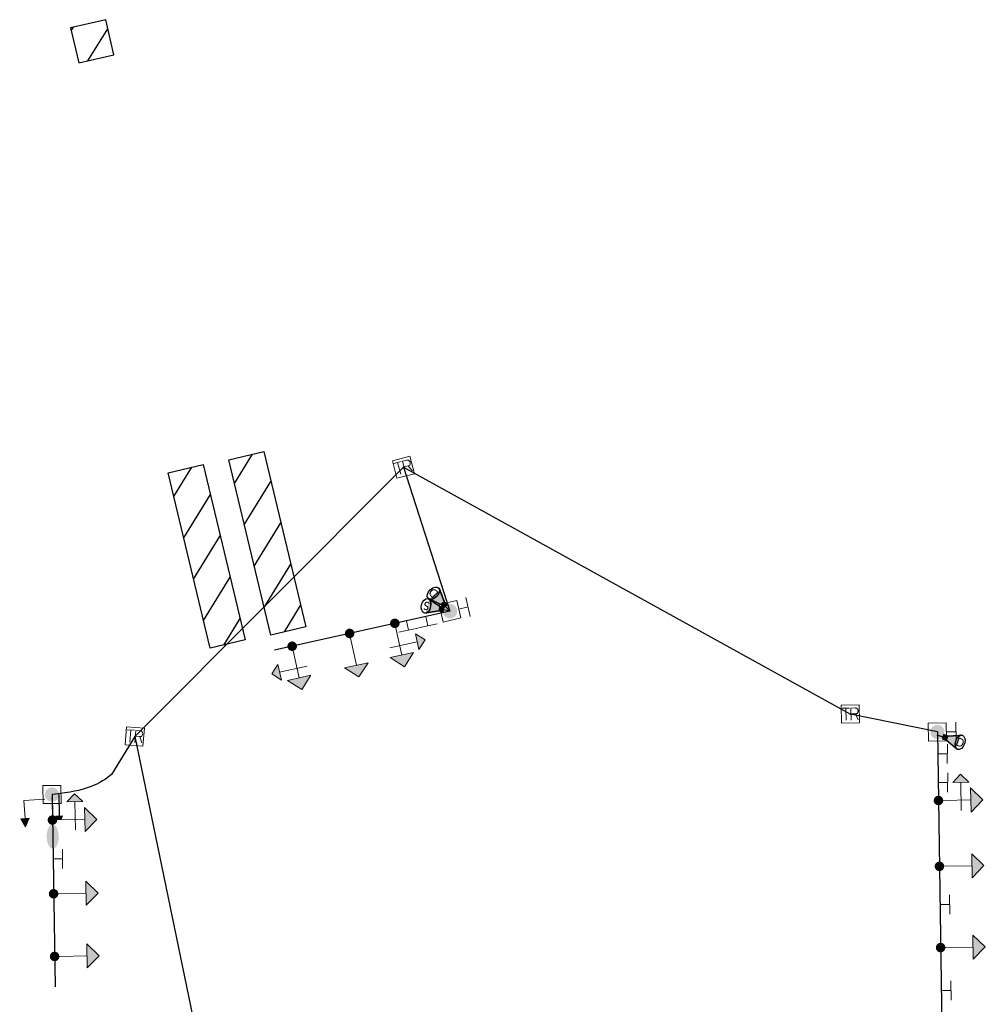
# Model space of a CAD drawing. Header units: feet. Extents: x 2477584 to 2484896, y 499879 to 500376.
# Tile 2 of 11: x 2477687 to 2477848, y 500078 to 500241. Entities that reach past the tile are written whole.
import ezdxf
from ezdxf.enums import TextEntityAlignment as Align

# ---------------------------------------------------------------- set-up
doc = ezdxf.new("R2010")
doc.units = ezdxf.units.FT
doc.header["$MEASUREMENT"] = 0
for name, color, linetype in [('LT_P_Luminaires', 2, 'Continuous'), ('SG_P_Conduit', 7, 'Continuous'), ('SG_P_Detection', 24, 'Continuous'), ('SG_P_Heads', 2, 'Continuous'), ('SG_P_Mast_Arm', 7, 'Continuous'), ('SG_P_Poles', 7, 'Continuous'), ('SG_P_PullBox', 7, 'Continuous'), ('SN_P_Signs', 120, 'Continuous')]:
    doc.layers.add(name, color=color, linetype=linetype)
doc.layers.add('SG_P_Heads (Construction)', color=2, linetype='Continuous', lineweight=13)
doc.layers.add('SG_P_PullBox (Construction)', color=7, linetype='Continuous', lineweight=13)
doc.styles.add('Style-Calibri', font='calibri.ttf')

# ---------------------------------------------------------------- blocks, each defined once
blk = doc.blocks.new('SHP')
at = {"layer": 'SG_P_Heads', "linetype": 'Continuous', "lineweight": 0}
h = blk.add_hatch(color=34, dxfattribs=at)
edge = h.paths.add_edge_path()
edge.add_arc((0, 0), 0.04, 0, 360)
at = {"layer": 'SG_P_Heads', "color": 34, "linetype": 'Continuous', "lineweight": 13}
blk.add_line((0.04, 0), (0.27, 0), dxfattribs=at)
at = {"layer": 'SG_P_Heads', "color": 30, "linetype": 'Continuous', "lineweight": 0, "flags": 128}
blk.add_lwpolyline([(0.2698, 0.0999), (0.3698, -0.0001), (0.2698, -0.1001)], close=True, dxfattribs=at)
at = {"layer": 'SG_P_Heads', "color": 30, "linetype": 'Continuous', "lineweight": 0, "extrusion": (0, 0, -1)}
blk.add_solid([(-0.2698, 0.0999), (-0.3698, -0.0001), (-0.2698, -0.1001)], dxfattribs=at)
blk = doc.blocks.new('SPOLEP_1')
at = {"layer": 'SG_P_Poles', "linetype": 'Continuous', "lineweight": 0}
h = blk.add_hatch(color=7, dxfattribs=at)
edge = h.paths.add_edge_path()
edge.add_arc((0, 0), 0.06, 0, 360)
at = {"layer": 'SG_P_Poles', "color": 7, "linetype": 'Continuous', "lineweight": 13, "flags": 128}
blk.add_lwpolyline([(-0.075, -0.075), (0.075, -0.075), (0.075, 0.075), (-0.075, 0.075)], close=True, dxfattribs=at)
blk = doc.blocks.new('SH5P_1')
at = {"layer": 'SG_P_Heads', "linetype": 'Continuous', "lineweight": 0, "extrusion": (0, 0, -1)}
h = blk.add_hatch(color=34, dxfattribs=at)
edge = h.paths.add_edge_path()
edge.add_arc((0, 0), 0.04, 0, 360)
at = {"layer": 'SG_P_Heads', "color": 34, "linetype": 'Continuous', "lineweight": 13}
for p, q in [((0.1892, 0.0858), (0.1892, -0.1492)), ((0.04, 0), (0.27, 0))]:
    blk.add_line(p, q, dxfattribs=at)
at = {"layer": 'SG_P_Heads', "color": 30, "linetype": 'Continuous', "lineweight": 0, "extrusion": (0, 0, -1), "flags": 128}
for points in [[(-0.2695, 0.1003), (-0.3695, 0.0003), (-0.2695, -0.0997)], [(-0.2548, -0.1488), (-0.1882, -0.2155), (-0.1215, -0.1488)]]:
    blk.add_lwpolyline(points, close=True, dxfattribs=at)
at = {"layer": 'SG_P_Heads', "color": 30, "linetype": 'Continuous', "lineweight": 0, "extrusion": (0, 0, -1)}
for points in [[(-0.2695, 0.1003), (-0.3695, 0.0003), (-0.2695, -0.0997)], [(-0.2548, -0.1488), (-0.1882, -0.2155), (-0.1215, -0.1488)]]:
    blk.add_solid(points, dxfattribs=at)
blk = doc.blocks.new('PED1P')
at = {"layer": 'SG_P_Heads', "color": 34, "linetype": 'Continuous', "lineweight": 13, "extrusion": (0, 0, -1), "flags": 128}
blk.add_lwpolyline([(-0.06, 0), (-0.235, 0), (-0.235, -0.15)], dxfattribs=at)
at = {"layer": 'SG_P_Heads', "color": 34, "linetype": 'Continuous', "lineweight": 0, "extrusion": (0, 0, -1), "flags": 128}
blk.add_lwpolyline([(-0.27, -0.15), (-0.2, -0.15), (-0.235, -0.22)], close=True, dxfattribs=at)
at = {"layer": 'SG_P_Heads', "color": 34, "linetype": 'Continuous', "lineweight": 0, "extrusion": (0, 0, -1)}
blk.add_solid([(-0.27, -0.15), (-0.2, -0.15), (-0.235, -0.22)], dxfattribs=at)
at = {"layer": 'SG_P_Heads (Construction)', "color": 46, "linetype": 'Continuous', "lineweight": 30}
blk.add_point((0, 0), dxfattribs=at)
blk = doc.blocks.new('SIGPBP')
at = {"layer": 'SG_P_PullBox', "color": 7, "linetype": 'Continuous', "lineweight": 13, "flags": 128}
blk.add_lwpolyline([(-0.075, 0.075), (0.075, 0.075), (0.075, -0.075), (-0.075, -0.075)], close=True, dxfattribs=at)
for points in [[(-0.0678, 0.05), (-0.0056, 0.05)], [(-0.0363, 0.05), (-0.0363, -0.05)], [(0.0056, -0.05), (0.0056, 0.05), (0.0434, 0.05), (0.0473, 0.0492), (0.0528, 0.0476), (0.0552, 0.0461), (0.0576, 0.0445), (0.0607, 0.0405), (0.0631, 0.0366), (0.0646, 0.0303), (0.0646, 0.0209), (0.0639, 0.0177), (0.0623, 0.013), (0.0591, 0.0075), (0.056, 0.0051), (0.0536, 0.0035), (0.052, 0.0027), (0.0497, 0.002), (0.0426, 0.0012), (0.0056, 0.0012)], [(0.0426, 0.0012), (0.0646, -0.05)]]:
    blk.add_lwpolyline(points, dxfattribs=at)
at = {"layer": 'SG_P_PullBox (Construction)', "color": 7, "linetype": 'Continuous', "lineweight": 30}
blk.add_point((0, 0), dxfattribs=at)
blk = doc.blocks.new('PEDPBP_1')
at = {"layer": 'SG_P_Detection', "linetype": 'Continuous', "lineweight": 0}
blk.add_hatch(color=34, dxfattribs=at).paths.add_polyline_path([(0.18, 0.028), (0.18, -0.028, 0.999997)])
at = {"layer": 'SG_P_Detection', "color": 34, "linetype": 'Continuous', "lineweight": 30}
blk.add_line((0, 0), (0.18, 0), dxfattribs=at)
at = {"layer": 'SG_P_Detection', "color": 34, "linetype": 'Continuous', "lineweight": 0, "flags": 128}
blk.add_lwpolyline([(0.18, 0.028), (0.18, -0.028, 0.999997)], format="xyb", close=True, dxfattribs=at)
blk = doc.blocks.new('SG_DET_DZ_RADARP')
at = {"layer": 'SG_P_Detection'}
blk.add_hatch(color=256, dxfattribs=at).paths.add_polyline_path([(0.037, -0.038), (-0.038, -0.038), (-0.038, 0.037), (0.037, 0.037)])
h = blk.add_hatch(color=256, dxfattribs=at)
edge = h.paths.add_edge_path()
edge.add_line((0.243, 0.12), (0.037, 0.037))
edge.add_line((0.037, 0.037), (0.037, -0.038))
edge.add_line((0.037, -0.038), (0.243, -0.12))
edge.add_ellipse((0.262, 0), major_axis=(0, -0.124), ratio=0.621318, start_angle=194.0157, end_angle=345.9652, ccw=False)
for p, q in [((-0.144, 0), (-0.038, 0)), ((0.037, 0.037), (0.243, 0.12)), ((0.037, -0.038), (0.243, -0.12))]:
    blk.add_line(p, q, dxfattribs=at)
at = {"layer": 'SG_P_Detection', "flags": 128}
for points in [[(-0.038, 0.037), (-0.038, -0.038), (0.037, -0.038), (0.037, 0.037)], [(0.037, 0.037), (-0.038, 0.037), (-0.038, -0.038), (0.037, -0.038)]]:
    blk.add_lwpolyline(points, close=True, dxfattribs=at)
at = {"layer": 'SG_P_Detection'}
blk.add_ellipse((0.262, 0), major_axis=(0, -0.124), ratio=0.621318, dxfattribs=at)
blk.add_rational_spline([(0.243, 0.12), (0.14, 0.079), (0.037, 0.037), (0.037, 0), (0.037, -0.038), (0.14, -0.079), (0.243, -0.12), (0.185, -0.097), (0.185, 0), (0.185, 0.097), (0.243, 0.12)], [1, 1, 1, 1, 1, 1, 1, 0.788146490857, 1, 0.788146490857, 1], degree=2, knots=[0, 0, 0, 0.25, 0.25, 0.5, 0.5, 0.75, 0.75, 0.875, 0.875, 1, 1, 1], dxfattribs=at)
at = {"layer": 'SG_P_Detection', "lineweight": 0, "style": 'Style-Calibri'}
blk.add_text('D', height=0.14, dxfattribs=at).set_placement((0.262, 0), align=Align.MIDDLE_CENTER)
blk = doc.blocks.new('SG_DET_SB_RADARP')
at = {"layer": 'SG_P_Detection'}
blk.add_hatch(color=256, dxfattribs=at).paths.add_polyline_path([(0.037, -0.038), (-0.038, -0.038), (-0.038, 0.037), (0.037, 0.037)])
h = blk.add_hatch(color=256, dxfattribs=at)
edge = h.paths.add_edge_path()
edge.add_line((0.243, 0.12), (0.037, 0.037))
edge.add_line((0.037, 0.037), (0.037, -0.038))
edge.add_line((0.037, -0.038), (0.243, -0.12))
edge.add_ellipse((0.262, 0), major_axis=(0, -0.124), ratio=0.621318, start_angle=194.0157, end_angle=345.9652, ccw=False)
for p, q in [((0.037, 0.037), (0.243, 0.12)), ((-0.144, 0), (-0.038, 0)), ((0.037, -0.038), (0.243, -0.12))]:
    blk.add_line(p, q, dxfattribs=at)
at = {"layer": 'SG_P_Detection', "flags": 128}
blk.add_lwpolyline([(-0.038, 0.037), (-0.038, -0.038), (0.037, -0.038), (0.037, 0.037)], close=True, dxfattribs=at)
blk.add_lwpolyline([(-0.038, 0.037), (-0.038, -0.038), (0.037, -0.038), (0.037, 0.037)], close=True, dxfattribs=at)
at = {"layer": 'SG_P_Detection'}
blk.add_ellipse((0.262, 0), major_axis=(0, -0.124), ratio=0.621318, dxfattribs=at)
blk.add_rational_spline([(0.243, 0.12), (0.14, 0.079), (0.037, 0.037), (0.037, 0), (0.037, -0.038), (0.14, -0.079), (0.243, -0.12), (0.185, -0.097), (0.185, 0), (0.185, 0.097), (0.243, 0.12)], [1, 1, 1, 1, 1, 1, 1, 0.788146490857, 1, 0.788146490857, 1], degree=2, knots=[0, 0, 0, 0.25, 0.25, 0.5, 0.5, 0.75, 0.75, 0.875, 0.875, 1, 1, 1], dxfattribs=at)
at = {"layer": 'SG_P_Detection', "lineweight": 0, "style": 'Style-Calibri'}
blk.add_text('S', height=0.14, dxfattribs=at).set_placement((0.254, 0), align=Align.MIDDLE_CENTER)
blk = doc.blocks.new('SGN1PP')
at = {"layer": 'SN_P_Signs', "color": 230, "linetype": 'Continuous', "lineweight": 13}
for p, q in [((0, 0), (-0.08, 0)), ((0, 0.08), (0, -0.08))]:
    blk.add_line(p, q, dxfattribs=at)
blk = doc.blocks.new('CSMP')
at = {"layer": 'LT_P_Luminaires', "linetype": 'Continuous', "lineweight": 0, "extrusion": (0, 0, -1)}
h = blk.add_hatch(color=7, dxfattribs=at)
edge = h.paths.add_edge_path()
edge.add_arc((0, 0), 0.055, 0, 360)
h = blk.add_hatch(color=34, dxfattribs=at)
edge = h.paths.add_edge_path()
edge.add_ellipse((-0.35, 0), major_axis=(-0.1, 0), ratio=0.5, start_angle=0, end_angle=360)
at = {"layer": 'LT_P_Luminaires', "color": 34, "linetype": 'Continuous', "lineweight": 13}
blk.add_line((0, 0), (0.25, 0), dxfattribs=at)

msp = doc.modelspace()

# ---------------------------------------------------------------- hatches: boundary and pattern name
at = {"layer": 'SG_P_Detection'}
h = msp.add_hatch(dxfattribs=at)
h.set_pattern_fill('HATCH', color=256, scale=0.1, style=0, pattern_type=2)
h.set_pattern_definition([(58.1, (2477700.381, 500237.2943), (-4.2447, 2.6425), [])])
h.paths.add_polyline_path([(2477695.68, 500239.87), (2477697.04, 500234.03), (2477702.88, 500235.39), (2477701.52, 500241.23)], flags=0)
h = msp.add_hatch(dxfattribs=at)
h.set_pattern_fill('HATCH', color=256, scale=0.1, style=0, pattern_type=2)
h.set_pattern_definition([(58.467, (2477730.47, 500147.7273), (-4.2617, 2.615), [])])
h.paths.add_polyline_path([(2477721.98, 500168.06), (2477727.82, 500169.46), (2477734.8, 500140.28), (2477728.97, 500138.89)], flags=0)
h = msp.add_hatch(dxfattribs=at)
h.set_pattern_fill('HATCH', color=256, scale=0.1, style=0, pattern_type=2)
h.set_pattern_definition([(58.467, (2477720.3915, 500145.554), (-4.2617, 2.615), [])])
h.paths.add_polyline_path([(2477711.9, 500165.89), (2477717.74, 500167.29), (2477724.72, 500138.11), (2477718.89, 500136.71)], flags=0)

# ---------------------------------------------------------------- linework, layer by layer
at = {"layer": 'SG_P_Conduit'}
for p, q in [((2477706.34, 500122.07), (2477751.04, 500166.81)), ((2477751.04, 500166.81), (2477758.79, 500142.88)), ((2477751.04, 500166.81), (2477825.39, 500125.77)), ((2477839.86, 500122.8), (2477825.39, 500125.77)), ((2477706.34, 500122.07), (2477702.49, 500115.74)), ((2477706.34, 500122.07), (2477731.36, 500001.36))]:
    msp.add_line(p, q, dxfattribs=at)
msp.add_open_spline([(2477702.49, 500115.74), (2477701.1, 500114.57), (2477698.79, 500113.48), (2477695.84, 500112.75), (2477692.6, 500112.4)], degree=3, dxfattribs=at)
at = {"layer": 'SG_P_Detection', "flags": 128}
for points in [[(2477695.68, 500239.87), (2477697.04, 500234.03), (2477702.88, 500235.39), (2477701.52, 500241.23)], [(2477721.98, 500168.06), (2477727.82, 500169.46), (2477734.8, 500140.28), (2477728.97, 500138.89)], [(2477711.9, 500165.89), (2477717.74, 500167.29), (2477724.72, 500138.11), (2477718.89, 500136.71)]]:
    msp.add_lwpolyline(points, close=True, dxfattribs=at)
at = {"layer": 'SG_P_Mast_Arm'}
for p, q in [((2477758.78, 500142.9), (2477729.61, 500136.41)), ((2477839.86, 500122.8), (2477840.69, 500068.81)), ((2477692.6, 500112.4), (2477693.09, 500080.41))]:
    msp.add_line(p, q, dxfattribs=at)

# ---------------------------------------------------------------- block references
at = {"layer": 'LT_P_Luminaires', "color": 34, "linetype": 'Continuous', "lineweight": 13, "extrusion": (0, 0, -1), "xscale": 19.99999999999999, "yscale": 19.99999999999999, "zscale": 19.99999999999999, "rotation": 269.117360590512}
msp.add_blockref('CSMP', (-2477692.6, 500112.4), dxfattribs=at)
at = {"layer": 'SG_P_Detection', "xscale": 10, "yscale": 10, "zscale": 10}
for name, p, rotation in [('SG_DET_DZ_RADARP', (2477757.81, 500143.96), 132.5151050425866), ('SG_DET_SB_RADARP', (2477757.38, 500143.21), 167.7378835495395), ('SG_DET_DZ_RADARP', (2477841.16, 500121.89), 341.6802125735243)]:
    msp.add_blockref(name, p, dxfattribs=dict(at, rotation=rotation))
at = {"layer": 'SG_P_Detection', "color": 34, "linetype": 'Continuous', "lineweight": 30, "xscale": 20, "yscale": 20, "zscale": 20, "rotation": 271.0244393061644}
msp.add_blockref('PEDPBP_1', (2477693.7, 500112.42), dxfattribs=at)
at = {"layer": 'SG_P_Heads', "color": 34, "linetype": 'Continuous', "lineweight": 13, "extrusion": (0, 0, -1), "xscale": 20, "yscale": 20, "zscale": 20}
for p, rotation in [((-2477749.62, 500140.86), 257.4438128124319), ((-2477840.04, 500111.41), 179.1159579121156), ((-2477692.66, 500108.16), 179.1159579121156)]:
    msp.add_blockref('SH5P_1', p, dxfattribs=dict(at, rotation=rotation))
at = {"layer": 'SG_P_Heads', "color": 34, "linetype": 'Continuous', "lineweight": 0, "xscale": 20, "yscale": 20, "zscale": 20}
for p, rotation in [((2477742.09, 500139.18), 281.9928235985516), ((2477840.21, 500100.46), 0.8840420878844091), ((2477692.85, 500095.9), 0.8840420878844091), ((2477840.41, 500086.95), 0.8840420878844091), ((2477693.02, 500085.48), 0.8840420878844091)]:
    msp.add_blockref('SHP', p, dxfattribs=dict(at, rotation=rotation))
at = {"layer": 'SG_P_Heads', "color": 34, "linetype": 'Continuous', "lineweight": 13, "xscale": 20, "yscale": 20, "zscale": 20, "rotation": 282.5561871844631}
msp.add_blockref('SH5P_1', (2477732.54, 500137.06), dxfattribs=at)
at = {"layer": 'SG_P_Heads', "color": 46, "linetype": 'Continuous', "lineweight": 30, "extrusion": (0, 0, -1), "xscale": 20, "yscale": 20, "zscale": 20, "rotation": 356.2920191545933}
msp.add_blockref('PED1P', (-2477692.6, 500111.72), dxfattribs=at)
at = {"layer": 'SG_P_Poles', "color": 7, "linetype": 'Continuous', "lineweight": 0}
for p, xscale, yscale, zscale, rotation in [((2477758.79, 500142.88), 19.99999999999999, 19.99999999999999, 19.99999999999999, 13.05390135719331), ((2477839.86, 500122.8), 20, 20, 20, 91.04657280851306), ((2477692.6, 500112.4), 20, 20, 20, 90.72946168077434)]:
    msp.add_blockref('SPOLEP_1', p, dxfattribs=dict(at, xscale=xscale, yscale=yscale, zscale=zscale, rotation=rotation))
at = {"layer": 'SG_P_PullBox', "color": 7, "linetype": 'Continuous', "lineweight": 30}
for p, xscale, yscale, zscale, rotation in [((2477751.04, 500166.81), 20, 20, 20, 14.47471378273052), ((2477825.39, 500125.77), 20, 20, 20, 1.25389991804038), ((2477706.34, 500122.07), 19.99999999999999, 19.99999999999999, 19.99999999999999, 355.6615902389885)]:
    msp.add_blockref('SIGPBP', p, dxfattribs=dict(at, xscale=xscale, yscale=yscale, zscale=zscale, rotation=rotation))
at = {"layer": 'SN_P_Signs', "color": 230, "linetype": 'Continuous', "lineweight": 13, "xscale": 20, "yscale": 20, "zscale": 20}
for p, rotation in [((2477761.81, 500143.58), 12.90074712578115), ((2477842.96, 500122.85), 0.7023686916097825), ((2477841.9, 500094.12), 0.7023686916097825), ((2477842.13, 500079.83), 0.7023686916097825)]:
    msp.add_blockref('SGN1PP', p, dxfattribs=dict(at, rotation=rotation))
at = {"layer": 'SN_P_Signs', "color": 230, "linetype": 'Continuous', "lineweight": 13, "extrusion": (0, 0, -1), "xscale": 20, "yscale": 20, "zscale": 20}
for p, rotation in [((-2477751.87, 500139.72), 258.2383733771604), ((-2477755.11, 500140.44), 258.2383733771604), ((-2477841.52, 500119.15), 180.7023686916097), ((-2477841.59, 500114.38), 180.7023686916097)]:
    msp.add_blockref('SGN1PP', p, dxfattribs=dict(at, rotation=rotation))
at = {"layer": 'SN_P_Signs', "color": 230, "linetype": 'Continuous', "lineweight": 13, "xscale": 20, "yscale": 20, "zscale": 20}
msp.add_blockref('SGN1PP', (2477694.36, 500101.7), dxfattribs=at)

doc.saveas('drawing.dxf')
